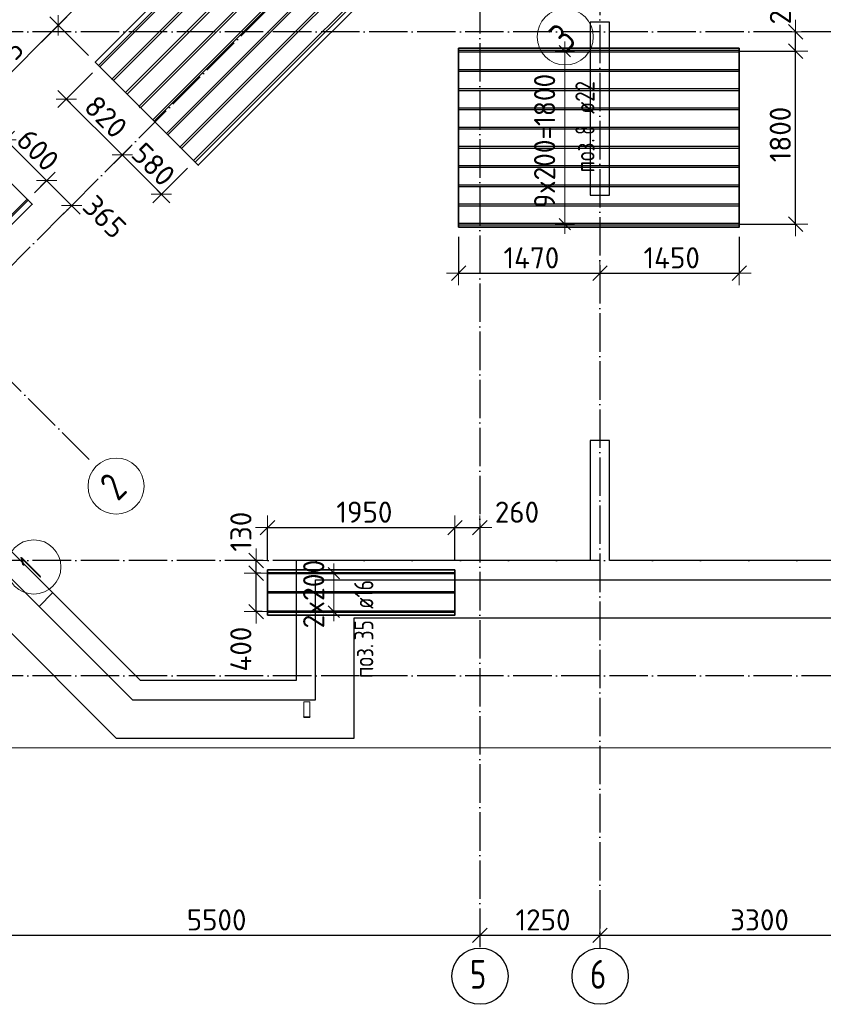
# Model space of a CAD drawing. Header units: millimetres. Extents: x -3483 to 105345, y -283423 to 72284.
# Tile 46 of 165: x 49112 to 57475, y -73417 to -63174. Entities that reach past the tile are written whole.
import ezdxf

# ---------------------------------------------------------------- set-up
doc = ezdxf.new("R2010")
doc.units = ezdxf.units.MM
doc.header["$PDMODE"] = 65
for name, pattern in [('______11', [500, 400, -50, 0, -50]), ('______2', [270, 200, -70]), ('______5', [1100, 800, -100, 100, -100])]:
    doc.linetypes.add(name, pattern=pattern)
for name, color, linetype, lineweight in [('Standard', 7, 'Continuous', 25), ('Колонна (1)', 7, 'Continuous', 35), ('Размерная линия_ общее', 7, 'Continuous', 13), ('Стальная конструкция_ общее', 7, 'Continuous', 25), ('Стена_ общее', 7, 'Continuous', 35), ('Фундамент_ общее', 7, 'Continuous', 35)]:
    doc.layers.add(name, color=color, linetype=linetype, lineweight=lineweight)
doc.layers.add('Арм.стержн. Доп. Арм. ниж.зоны Х', color=7, linetype='Continuous', lineweight=35, true_color=0xff1cff)
doc.layers.add('Осевая линия_ общее', color=7, linetype='______5', lineweight=13, true_color=0xa0a0a0)
doc.styles.add('ISOCPEUR', font='ISOCPEUR')
doc.dimstyles.new('DIMSTYLE_4', dxfattribs={"dimtxt": 220, "dimasz": 250, "dimexe": 0, "dimexo": 0, "dimgap": 110, "dimtad": 2, "dimdec": 0, "dimrnd": 5, "dimzin": 12, "dimdsep": 46, "dimtxsty": 'ISOCPEUR', "dimblk1": 'ALL_ML_STRICH', "dimblk2": 'ALL_ML_STRICH', "dimsah": 1, "dimcen": 0, "dimclrd": 7, "dimclre": 256, "dimclrt": 7, "dimadec": 0, "dimazin": 0, "dimtfac": 1, "dimtdec": 0, "dimtix": 1, "dimtmove": 2, "dimatfit": 3, "dimfxl": 0, "dimtzin": 0, "dimlwd": 0, "dimlwe": -3, "dimarcsym": 0})
doc.dimstyles.new('DIMSTYLE_5', dxfattribs={"dimtxt": 220, "dimasz": 250, "dimexe": 0, "dimexo": 0, "dimgap": 110, "dimtad": 2, "dimdec": 0, "dimrnd": 5, "dimzin": 12, "dimdsep": 46, "dimtxsty": 'ISOCPEUR', "dimblk1": 'ALL_ML_STRICH', "dimblk2": 'ALL_ML_STRICH', "dimsah": 1, "dimcen": 0, "dimclrd": 7, "dimclre": 256, "dimclrt": 7, "dimadec": 0, "dimazin": 0, "dimtfac": 1, "dimtdec": 0, "dimtix": 1, "dimtmove": 2, "dimatfit": 3, "dimfxl": 0, "dimtvp": 1.2, "dimtzin": 0, "dimlwd": 0, "dimlwe": -3, "dimarcsym": 0})

# ---------------------------------------------------------------- blocks, each defined once
blk = doc.blocks.new('ALL_ML_STRICH')
at = {"color": 0, "linetype": 'ByBlock', "lineweight": -2}
for p, q in [((0, -0.5), (0, 0.5)), ((-1, 0), (0.5, 0)), ((-0.3, -0.3), (0.3, 0.3))]:
    blk.add_line(p, q, dxfattribs=at)
blk = doc.blocks.new('*D81')
at = {"layer": 'DEFPOINTS', "color": 7, "linetype": 'Continuous', "lineweight": 13, "transparency": 33554687}
for p in [(48400, -72452), (53900, -72560), (48400, -72699)]:
    blk.add_point(p, dxfattribs=at)
at = {"layer": 'Размерная линия_ общее', "color": 253, "linetype": 'Continuous', "lineweight": -2, "true_color": 0xa0a0a0, "transparency": 33554687}
for p, q in [((48400, -72552), (48400, -72699)), ((53900, -72660), (53900, -72699))]:
    blk.add_line(p, q, dxfattribs=at)
at = {"layer": 'Размерная линия_ общее', "color": 7, "linetype": 'Continuous', "lineweight": -2, "transparency": 33554687}
blk.add_line((48400, -72699), (53900, -72699), dxfattribs=at)
at = {"layer": 'Размерная линия_ общее', "color": 7, "linetype": 'Continuous', "lineweight": 13, "transparency": 33554687, "xscale": 250, "yscale": 250, "zscale": 250, "rotation": 180}
blk.add_blockref('ALL_ML_STRICH', (48400, -72699), dxfattribs=at)
at = {"layer": 'Размерная линия_ общее', "color": 7, "linetype": 'Continuous', "lineweight": 13, "transparency": 33554687, "xscale": 250, "yscale": 250, "zscale": 250}
blk.add_blockref('ALL_ML_STRICH', (53900, -72699), dxfattribs=at)
at = {"layer": 'Размерная линия_ общее', "color": 7, "linetype": 'Continuous', "lineweight": 13, "transparency": 33554687, "insert": (51161, -72539), "char_height": 220, "width": 880, "attachment_point": 5, "style": 'ISOCPEUR'}
blk.add_mtext('\\A1;{5500}', dxfattribs=at)
blk = doc.blocks.new('*D82')
at = {"layer": 'DEFPOINTS', "color": 7, "linetype": 'Continuous', "lineweight": 13, "transparency": 33554687}
for p in [(53900, -72560), (55150, -72560), (53900, -72699)]:
    blk.add_point(p, dxfattribs=at)
at = {"layer": 'Размерная линия_ общее', "color": 253, "linetype": 'Continuous', "lineweight": -2, "true_color": 0xa0a0a0, "transparency": 33554687}
for p, q in [((53900, -72660), (53900, -72699)), ((55150, -72660), (55150, -72699))]:
    blk.add_line(p, q, dxfattribs=at)
at = {"layer": 'Размерная линия_ общее', "color": 7, "linetype": 'Continuous', "lineweight": -2, "transparency": 33554687}
blk.add_line((53900, -72699), (55150, -72699), dxfattribs=at)
at = {"layer": 'Размерная линия_ общее', "color": 7, "linetype": 'Continuous', "lineweight": 13, "transparency": 33554687, "xscale": 250, "yscale": 250, "zscale": 250, "rotation": 180}
blk.add_blockref('ALL_ML_STRICH', (53900, -72699), dxfattribs=at)
at = {"layer": 'Размерная линия_ общее', "color": 7, "linetype": 'Continuous', "lineweight": 13, "transparency": 33554687, "xscale": 250, "yscale": 250, "zscale": 250}
blk.add_blockref('ALL_ML_STRICH', (55150, -72699), dxfattribs=at)
at = {"layer": 'Размерная линия_ общее', "color": 7, "linetype": 'Continuous', "lineweight": 13, "transparency": 33554687, "insert": (54558, -72539), "char_height": 220, "width": 880, "attachment_point": 5, "style": 'ISOCPEUR'}
blk.add_mtext('\\A1;{1250}', dxfattribs=at)
blk = doc.blocks.new('*D83')
at = {"layer": 'DEFPOINTS', "color": 7, "linetype": 'Continuous', "lineweight": 13, "transparency": 33554687}
for p in [(55150, -72560), (55150, -72699), (58450, -72641)]:
    blk.add_point(p, dxfattribs=at)
at = {"layer": 'Размерная линия_ общее', "color": 253, "linetype": 'Continuous', "lineweight": -2, "true_color": 0xa0a0a0, "transparency": 33554687}
for p, q in [((55150, -72660), (55150, -72699)), ((58450, -72699), (58450, -72699))]:
    blk.add_line(p, q, dxfattribs=at)
at = {"layer": 'Размерная линия_ общее', "color": 7, "linetype": 'Continuous', "lineweight": -2, "transparency": 33554687}
blk.add_line((55150, -72699), (58450, -72699), dxfattribs=at)
at = {"layer": 'Размерная линия_ общее', "color": 7, "linetype": 'Continuous', "lineweight": 13, "transparency": 33554687, "xscale": 250, "yscale": 250, "zscale": 250, "rotation": 180}
blk.add_blockref('ALL_ML_STRICH', (55150, -72699), dxfattribs=at)
at = {"layer": 'Размерная линия_ общее', "color": 7, "linetype": 'Continuous', "lineweight": 13, "transparency": 33554687, "xscale": 250, "yscale": 250, "zscale": 250}
blk.add_blockref('ALL_ML_STRICH', (58450, -72699), dxfattribs=at)
at = {"layer": 'Размерная линия_ общее', "color": 7, "linetype": 'Continuous', "lineweight": 13, "transparency": 33554687, "insert": (56811, -72539), "char_height": 220, "width": 880, "attachment_point": 5, "style": 'ISOCPEUR'}
blk.add_mtext('\\A1;{3300}', dxfattribs=at)
blk = doc.blocks.new('СЛОЖНЫЙ_ОБЪЕКТ_2')
at = {"layer": 'Колонна (1)', "color": 9, "lineweight": -3, "true_color": 0xc7c7c7, "transparency": 33554687}
for p, q in [((55050, -63200), (55050, -65000)), ((55250, -63200), (55050, -63200)), ((55250, -65000), (55250, -63200)), ((55050, -65000), (55250, -65000))]:
    blk.add_line(p, q, dxfattribs=at)
at = {"layer": 'Стена_ общее', "color": 9, "linetype": 'Continuous', "lineweight": -3, "true_color": 0xc7c7c7, "transparency": 33554687}
for p, q in [((50286, -70250), (47397, -67361)), ((47680, -67361), (50368, -70050)), ((55050, -67550), (55050, -68800)), ((55250, -67550), (55050, -67550)), ((55250, -68800), (55250, -67550)), ((51990, -68800), (51990, -69000)), ((55050, -68800), (51990, -68800)), ((58350, -68800), (55250, -68800)), ((51990, -69000), (51990, -70050)), ((52190, -69000), (58350, -69000)), ((52190, -70250), (52190, -69000)), ((51990, -70050), (50368, -70050)), ((50286, -70250), (51990, -70250)), ((51990, -70250), (52190, -70250))]:
    blk.add_line(p, q, dxfattribs=at)
at = {"layer": 'Стена_ общее', "color": 9, "linetype": '______2', "lineweight": -3, "true_color": 0xc7c7c7, "transparency": 33554687}
blk.add_line((49313, -69278), (49455, -69136), dxfattribs=at)
blk = doc.blocks.new('*D265')
at = {"layer": 'DEFPOINTS', "color": 7, "linetype": 'Continuous', "lineweight": 13, "transparency": 33554687}
for p in [(52271, -60474), (52656, -60859), (49898, -63617)]:
    blk.add_point(p, dxfattribs=at)
at = {"layer": 'Размерная линия_ общее', "color": 7, "linetype": 'Continuous', "lineweight": -2, "transparency": 33554687}
blk.add_line((52271, -60474), (49514, -63232), dxfattribs=at)
at = {"layer": 'Размерная линия_ общее', "color": 253, "linetype": 'Continuous', "lineweight": -2, "true_color": 0xa0a0a0, "transparency": 33554687}
for p, q in [((52585, -60788), (52271, -60474)), ((49827, -63546), (49514, -63232))]:
    blk.add_line(p, q, dxfattribs=at)
at = {"layer": 'Размерная линия_ общее', "color": 7, "linetype": 'Continuous', "lineweight": 13, "transparency": 33554687, "yscale": 250, "zscale": 250}
for p, xscale, rotation in [((52271, -60474), 250.0000000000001, 45.00000000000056), ((49514, -63232), 250, 225.0000000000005)]:
    blk.add_blockref('ALL_ML_STRICH', p, dxfattribs=dict(at, xscale=xscale, rotation=rotation))
at = {"layer": 'Размерная линия_ общее', "color": 7, "linetype": 'Continuous', "lineweight": 13, "transparency": 33554687, "insert": (50787, -61732), "char_height": 220, "width": 880, "attachment_point": 5, "rotation": 45, "style": 'ISOCPEUR'}
blk.add_mtext('\\A1;{3900}', dxfattribs=at)
blk = doc.blocks.new('*D266')
at = {"layer": 'DEFPOINTS', "color": 7, "linetype": 'Continuous', "lineweight": 13, "transparency": 33554687}
for p in [(49514, -63232), (49898, -63617), (48723, -64572)]:
    blk.add_point(p, dxfattribs=at)
at = {"layer": 'Размерная линия_ общее', "color": 7, "linetype": 'Continuous', "lineweight": -2, "transparency": 33554687}
blk.add_line((49514, -63232), (48448, -64298), dxfattribs=at)
at = {"layer": 'Размерная линия_ общее', "color": 253, "linetype": 'Continuous', "lineweight": -2, "true_color": 0xa0a0a0, "transparency": 33554687}
for p, q in [((49827, -63546), (49514, -63232)), ((48652, -64502), (48448, -64298))]:
    blk.add_line(p, q, dxfattribs=at)
at = {"layer": 'Размерная линия_ общее', "color": 7, "linetype": 'Continuous', "lineweight": 13, "transparency": 33554687, "yscale": 250, "zscale": 250}
for p, xscale, rotation in [((49514, -63232), 250.0000000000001, 45.00000000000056), ((48448, -64298), 250, 225.0000000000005)]:
    blk.add_blockref('ALL_ML_STRICH', p, dxfattribs=dict(at, xscale=xscale, rotation=rotation))
at = {"layer": 'Размерная линия_ общее', "color": 7, "linetype": 'Continuous', "lineweight": 13, "transparency": 33554687, "insert": (48891, -63628), "char_height": 220, "width": 880, "attachment_point": 5, "rotation": 45, "style": 'ISOCPEUR'}
blk.add_mtext('\\A1;{1505}', dxfattribs=at)
blk = doc.blocks.new('*D269')
at = {"layer": 'DEFPOINTS', "color": 7, "linetype": 'Continuous', "lineweight": 13, "transparency": 33554687}
for p in [(49939, -63657), (49597, -63999), (50192, -64566)]:
    blk.add_point(p, dxfattribs=at)
at = {"layer": 'Размерная линия_ общее', "color": 253, "linetype": 'Continuous', "lineweight": -2, "true_color": 0xa0a0a0, "transparency": 33554687}
for p, q in [((49868, -63728), (49597, -63999)), ((50179, -64580), (50179, -64580))]:
    blk.add_line(p, q, dxfattribs=at)
at = {"layer": 'Размерная линия_ общее', "color": 7, "linetype": 'Continuous', "lineweight": -2, "transparency": 33554687}
blk.add_line((49597, -63999), (50179, -64580), dxfattribs=at)
at = {"layer": 'Размерная линия_ общее', "color": 7, "linetype": 'Continuous', "lineweight": 13, "transparency": 33554687, "xscale": 250, "yscale": 250, "zscale": 250}
for p, rotation in [((49597, -63999), 134.9999999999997), ((50179, -64580), 314.9999999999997)]:
    blk.add_blockref('ALL_ML_STRICH', p, dxfattribs=dict(at, rotation=rotation))
at = {"layer": 'Размерная линия_ общее', "color": 7, "linetype": 'Continuous', "lineweight": 13, "transparency": 33554687, "insert": (50009, -64184), "char_height": 220, "width": 660, "attachment_point": 5, "rotation": 315, "style": 'ISOCPEUR'}
blk.add_mtext('\\A1;{820}', dxfattribs=at)
blk = doc.blocks.new('*D270')
at = {"layer": 'DEFPOINTS', "color": 7, "linetype": 'Continuous', "lineweight": 13, "transparency": 33554687}
for p in [(50179, -64580), (50192, -64566), (50929, -64647)]:
    blk.add_point(p, dxfattribs=at)
at = {"layer": 'Размерная линия_ общее', "color": 253, "linetype": 'Continuous', "lineweight": -2, "true_color": 0xa0a0a0, "transparency": 33554687}
for p, q in [((50179, -64580), (50179, -64580)), ((50858, -64718), (50587, -64989))]:
    blk.add_line(p, q, dxfattribs=at)
at = {"layer": 'Размерная линия_ общее', "color": 7, "linetype": 'Continuous', "lineweight": -2, "transparency": 33554687}
blk.add_line((50179, -64580), (50587, -64989), dxfattribs=at)
at = {"layer": 'Размерная линия_ общее', "color": 7, "linetype": 'Continuous', "lineweight": 13, "transparency": 33554687, "xscale": 250, "yscale": 250, "zscale": 250}
for p, rotation in [((50179, -64580), 134.9999999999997), ((50587, -64989), 314.9999999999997)]:
    blk.add_blockref('ALL_ML_STRICH', p, dxfattribs=dict(at, rotation=rotation))
at = {"layer": 'Размерная линия_ общее', "color": 7, "linetype": 'Continuous', "lineweight": 13, "transparency": 33554687, "insert": (50504, -64679), "char_height": 220, "width": 660, "attachment_point": 5, "rotation": 315, "style": 'ISOCPEUR'}
blk.add_mtext('\\A1;{580}', dxfattribs=at)
blk = doc.blocks.new('*D271')
at = {"layer": 'DEFPOINTS', "color": 7, "linetype": 'Continuous', "lineweight": 13, "transparency": 33554687}
for p in [(48968, -64423), (48771, -64621), (49195, -65045)]:
    blk.add_point(p, dxfattribs=at)
at = {"layer": 'Размерная линия_ общее', "color": 253, "linetype": 'Continuous', "lineweight": -2, "true_color": 0xa0a0a0, "transparency": 33554687}
for p, q in [((48841, -64550), (48968, -64423)), ((49266, -64974), (49392, -64847))]:
    blk.add_line(p, q, dxfattribs=at)
at = {"layer": 'Размерная линия_ общее', "color": 7, "linetype": 'Continuous', "lineweight": -2, "transparency": 33554687}
blk.add_line((48968, -64423), (49392, -64847), dxfattribs=at)
at = {"layer": 'Размерная линия_ общее', "color": 7, "linetype": 'Continuous', "lineweight": 13, "transparency": 33554687, "xscale": 250, "yscale": 250, "zscale": 250}
for p, rotation in [((48968, -64423), 134.9999999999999), ((49392, -64847), 315)]:
    blk.add_blockref('ALL_ML_STRICH', p, dxfattribs=dict(at, rotation=rotation))
at = {"layer": 'Размерная линия_ общее', "color": 7, "linetype": 'Continuous', "lineweight": 13, "transparency": 33554687, "insert": (49301, -64530), "char_height": 220, "width": 660, "attachment_point": 5, "rotation": 315, "style": 'ISOCPEUR'}
blk.add_mtext('\\A1;{600}', dxfattribs=at)
blk = doc.blocks.new('*D272')
at = {"layer": 'DEFPOINTS', "color": 7, "linetype": 'Continuous', "lineweight": 13, "transparency": 33554687}
for p in [(49392, -64847), (49195, -65045), (49689, -65069)]:
    blk.add_point(p, dxfattribs=at)
at = {"layer": 'Размерная линия_ общее', "color": 253, "linetype": 'Continuous', "lineweight": -2, "true_color": 0xa0a0a0, "transparency": 33554687}
for p, q in [((49266, -64974), (49392, -64847)), ((49652, -65107), (49652, -65107))]:
    blk.add_line(p, q, dxfattribs=at)
at = {"layer": 'Размерная линия_ общее', "color": 7, "linetype": 'Continuous', "lineweight": -2, "transparency": 33554687}
blk.add_line((49392, -64847), (49652, -65107), dxfattribs=at)
at = {"layer": 'Размерная линия_ общее', "color": 7, "linetype": 'Continuous', "lineweight": 13, "transparency": 33554687, "xscale": 250, "yscale": 250, "zscale": 250}
for p, rotation in [((49392, -64847), 134.9999999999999), ((49652, -65107), 315)]:
    blk.add_blockref('ALL_ML_STRICH', p, dxfattribs=dict(at, rotation=rotation))
at = {"layer": 'Размерная линия_ общее', "color": 7, "linetype": 'Continuous', "lineweight": 13, "transparency": 33554687, "insert": (49996, -65225), "char_height": 220, "width": 660, "attachment_point": 5, "rotation": 315, "style": 'ISOCPEUR'}
blk.add_mtext('\\A1;{365}', dxfattribs=at)
blk = doc.blocks.new('*D301')
at = {"layer": 'DEFPOINTS', "color": 7, "linetype": 'Continuous', "lineweight": 13, "transparency": 33554687}
for p in [(53680, -65331), (55150, -65740), (53680, -65811)]:
    blk.add_point(p, dxfattribs=at)
at = {"layer": 'Размерная линия_ общее', "color": 253, "linetype": 'Continuous', "lineweight": -2, "true_color": 0xa0a0a0, "transparency": 33554687}
for p, q in [((53680, -65431), (53680, -65811)), ((55150, -65811), (55150, -65811))]:
    blk.add_line(p, q, dxfattribs=at)
at = {"layer": 'Размерная линия_ общее', "color": 7, "linetype": 'Continuous', "lineweight": -2, "transparency": 33554687}
blk.add_line((53680, -65811), (55150, -65811), dxfattribs=at)
at = {"layer": 'Размерная линия_ общее', "color": 7, "linetype": 'Continuous', "lineweight": 13, "transparency": 33554687, "xscale": 250, "yscale": 250, "zscale": 250, "rotation": 180}
blk.add_blockref('ALL_ML_STRICH', (53680, -65811), dxfattribs=at)
at = {"layer": 'Размерная линия_ общее', "color": 7, "linetype": 'Continuous', "lineweight": 13, "transparency": 33554687, "xscale": 250, "yscale": 250, "zscale": 250}
blk.add_blockref('ALL_ML_STRICH', (55150, -65811), dxfattribs=at)
at = {"layer": 'Размерная линия_ общее', "color": 7, "linetype": 'Continuous', "lineweight": 13, "transparency": 33554687, "insert": (54437, -65651), "char_height": 220, "width": 880, "attachment_point": 5, "style": 'ISOCPEUR'}
blk.add_mtext('\\A1;{1470}', dxfattribs=at)
blk = doc.blocks.new('*D302')
at = {"layer": 'DEFPOINTS', "color": 7, "linetype": 'Continuous', "lineweight": 13, "transparency": 33554687}
for p in [(56600, -65331), (55150, -65740), (55150, -65811)]:
    blk.add_point(p, dxfattribs=at)
at = {"layer": 'Размерная линия_ общее', "color": 253, "linetype": 'Continuous', "lineweight": -2, "true_color": 0xa0a0a0, "transparency": 33554687}
for p, q in [((56600, -65431), (56600, -65811)), ((55150, -65811), (55150, -65811))]:
    blk.add_line(p, q, dxfattribs=at)
at = {"layer": 'Размерная линия_ общее', "color": 7, "linetype": 'Continuous', "lineweight": -2, "transparency": 33554687}
blk.add_line((55150, -65811), (56600, -65811), dxfattribs=at)
at = {"layer": 'Размерная линия_ общее', "color": 7, "linetype": 'Continuous', "lineweight": 13, "transparency": 33554687, "xscale": 250, "yscale": 250, "zscale": 250, "rotation": 180}
blk.add_blockref('ALL_ML_STRICH', (55150, -65811), dxfattribs=at)
at = {"layer": 'Размерная линия_ общее', "color": 7, "linetype": 'Continuous', "lineweight": 13, "transparency": 33554687, "xscale": 250, "yscale": 250, "zscale": 250}
blk.add_blockref('ALL_ML_STRICH', (56600, -65811), dxfattribs=at)
at = {"layer": 'Размерная линия_ общее', "color": 7, "linetype": 'Continuous', "lineweight": 13, "transparency": 33554687, "insert": (55897, -65651), "char_height": 220, "width": 880, "attachment_point": 5, "style": 'ISOCPEUR'}
blk.add_mtext('\\A1;{1450}', dxfattribs=at)
blk = doc.blocks.new('*D303')
at = {"layer": 'DEFPOINTS', "color": 7, "linetype": 'Continuous', "lineweight": 13, "transparency": 33554687}
for p in [(56501, -63501), (56510, -65301), (57187, -65301)]:
    blk.add_point(p, dxfattribs=at)
at = {"layer": 'Размерная линия_ общее', "color": 253, "linetype": 'Continuous', "lineweight": -2, "true_color": 0xa0a0a0, "transparency": 33554687}
for p, q in [((56601, -63501), (57187, -63501)), ((56610, -65301), (57187, -65301))]:
    blk.add_line(p, q, dxfattribs=at)
at = {"layer": 'Размерная линия_ общее', "color": 7, "linetype": 'Continuous', "lineweight": -2, "transparency": 33554687}
blk.add_line((57187, -65301), (57187, -63501), dxfattribs=at)
at = {"layer": 'Размерная линия_ общее', "color": 7, "linetype": 'Continuous', "lineweight": 13, "transparency": 33554687, "xscale": 250, "yscale": 250, "zscale": 250}
for p, rotation in [((57187, -63501), 90), ((57187, -65301), 270)]:
    blk.add_blockref('ALL_ML_STRICH', p, dxfattribs=dict(at, rotation=rotation))
at = {"layer": 'Размерная линия_ общее', "color": 7, "linetype": 'Continuous', "lineweight": 13, "transparency": 33554687, "insert": (57027, -64368), "char_height": 220, "width": 880, "attachment_point": 5, "rotation": 90, "style": 'ISOCPEUR'}
blk.add_mtext('\\A1;{1800}', dxfattribs=at)
blk = doc.blocks.new('*D304')
at = {"layer": 'DEFPOINTS', "color": 7, "linetype": 'Continuous', "lineweight": 13, "transparency": 33554687}
for p in [(56948, -63300), (56501, -63501), (57187, -63501)]:
    blk.add_point(p, dxfattribs=at)
at = {"layer": 'Размерная линия_ общее', "color": 253, "linetype": 'Continuous', "lineweight": -2, "true_color": 0xa0a0a0, "transparency": 33554687}
for p, q in [((57187, -63300), (57187, -63300)), ((56601, -63501), (57187, -63501))]:
    blk.add_line(p, q, dxfattribs=at)
at = {"layer": 'Размерная линия_ общее', "color": 7, "linetype": 'Continuous', "lineweight": -2, "transparency": 33554687}
blk.add_line((57187, -63501), (57187, -63300), dxfattribs=at)
at = {"layer": 'Размерная линия_ общее', "color": 7, "linetype": 'Continuous', "lineweight": 13, "transparency": 33554687, "xscale": 250, "yscale": 250, "zscale": 250}
for p, rotation in [((57187, -63300), 90), ((57187, -63501), 270)]:
    blk.add_blockref('ALL_ML_STRICH', p, dxfattribs=dict(at, rotation=rotation))
at = {"layer": 'Размерная линия_ общее', "color": 7, "linetype": 'Continuous', "lineweight": 13, "transparency": 33554687, "insert": (57028, -62997), "char_height": 220, "width": 660, "attachment_point": 5, "rotation": 90, "style": 'ISOCPEUR'}
blk.add_mtext('\\A1;{200}', dxfattribs=at)
blk = doc.blocks.new('*D324')
at = {"layer": 'DEFPOINTS', "color": 7, "linetype": 'Continuous', "lineweight": 13, "transparency": 33554687}
for p in [(51721, -68932), (51573, -69332), (51736, -69332)]:
    blk.add_point(p, dxfattribs=at)
at = {"layer": 'Размерная линия_ общее', "color": 253, "linetype": 'Continuous', "lineweight": -2, "true_color": 0xa0a0a0, "transparency": 33554687}
for p, q in [((51621, -68932), (51573, -68932)), ((51636, -69332), (51573, -69332))]:
    blk.add_line(p, q, dxfattribs=at)
at = {"layer": 'Размерная линия_ общее', "color": 7, "linetype": 'Continuous', "lineweight": -2, "transparency": 33554687}
blk.add_line((51573, -69332), (51573, -68932), dxfattribs=at)
at = {"layer": 'Размерная линия_ общее', "color": 7, "linetype": 'Continuous', "lineweight": 13, "transparency": 33554687, "xscale": 250, "yscale": 250, "zscale": 250}
for p, rotation in [((51573, -68932), 90), ((51573, -69332), 270)]:
    blk.add_blockref('ALL_ML_STRICH', p, dxfattribs=dict(at, rotation=rotation))
at = {"layer": 'Размерная линия_ общее', "color": 7, "linetype": 'Continuous', "lineweight": 13, "transparency": 33554687, "insert": (51413, -69722), "char_height": 220, "width": 660, "attachment_point": 5, "rotation": 90, "style": 'ISOCPEUR'}
blk.add_mtext('\\A1;{400}', dxfattribs=at)
blk = doc.blocks.new('*D325')
at = {"layer": 'DEFPOINTS', "color": 7, "linetype": 'Continuous', "lineweight": 13, "transparency": 33554687}
for p in [(51583, -68800), (51573, -68932), (51721, -68932)]:
    blk.add_point(p, dxfattribs=at)
at = {"layer": 'Размерная линия_ общее', "color": 253, "linetype": 'Continuous', "lineweight": -2, "true_color": 0xa0a0a0, "transparency": 33554687}
for p, q in [((51573, -68800), (51573, -68800)), ((51621, -68932), (51573, -68932))]:
    blk.add_line(p, q, dxfattribs=at)
at = {"layer": 'Размерная линия_ общее', "color": 7, "linetype": 'Continuous', "lineweight": -2, "transparency": 33554687}
blk.add_line((51573, -68932), (51573, -68800), dxfattribs=at)
at = {"layer": 'Размерная линия_ общее', "color": 7, "linetype": 'Continuous', "lineweight": 13, "transparency": 33554687, "xscale": 250, "yscale": 250, "zscale": 250}
for p, rotation in [((51573, -68800), 90), ((51573, -68932), 270)]:
    blk.add_blockref('ALL_ML_STRICH', p, dxfattribs=dict(at, rotation=rotation))
at = {"layer": 'Размерная линия_ общее', "color": 7, "linetype": 'Continuous', "lineweight": 13, "transparency": 33554687, "insert": (51414, -68500), "char_height": 220, "width": 660, "attachment_point": 5, "rotation": 90, "style": 'ISOCPEUR'}
blk.add_mtext('\\A1;{130}', dxfattribs=at)
blk = doc.blocks.new('*D326')
at = {"layer": 'DEFPOINTS', "color": 7, "linetype": 'Continuous', "lineweight": 13, "transparency": 33554687}
for p in [(51691, -68457), (51691, -68897), (53641, -68897)]:
    blk.add_point(p, dxfattribs=at)
at = {"layer": 'Размерная линия_ общее', "color": 253, "linetype": 'Continuous', "lineweight": -2, "true_color": 0xa0a0a0, "transparency": 33554687}
for p, q in [((51691, -68797), (51691, -68457)), ((53641, -68797), (53641, -68457))]:
    blk.add_line(p, q, dxfattribs=at)
at = {"layer": 'Размерная линия_ общее', "color": 7, "linetype": 'Continuous', "lineweight": -2, "transparency": 33554687}
blk.add_line((51691, -68457), (53641, -68457), dxfattribs=at)
at = {"layer": 'Размерная линия_ общее', "color": 7, "linetype": 'Continuous', "lineweight": 13, "transparency": 33554687, "xscale": 250, "yscale": 250, "zscale": 250, "rotation": 180}
blk.add_blockref('ALL_ML_STRICH', (51691, -68457), dxfattribs=at)
at = {"layer": 'Размерная линия_ общее', "color": 7, "linetype": 'Continuous', "lineweight": 13, "transparency": 33554687, "xscale": 250, "yscale": 250, "zscale": 250}
blk.add_blockref('ALL_ML_STRICH', (53641, -68457), dxfattribs=at)
at = {"layer": 'Размерная линия_ общее', "color": 7, "linetype": 'Continuous', "lineweight": 13, "transparency": 33554687, "insert": (52699, -68297), "char_height": 220, "width": 880, "attachment_point": 5, "style": 'ISOCPEUR'}
blk.add_mtext('\\A1;{1950}', dxfattribs=at)
blk = doc.blocks.new('*D327')
at = {"layer": 'DEFPOINTS', "color": 7, "linetype": 'Continuous', "lineweight": 13, "transparency": 33554687}
for p in [(53641, -68457), (53900, -68440), (53641, -68897)]:
    blk.add_point(p, dxfattribs=at)
at = {"layer": 'Размерная линия_ общее', "color": 253, "linetype": 'Continuous', "lineweight": -2, "true_color": 0xa0a0a0, "transparency": 33554687}
for p, q in [((53641, -68797), (53641, -68457)), ((53900, -68457), (53900, -68457))]:
    blk.add_line(p, q, dxfattribs=at)
at = {"layer": 'Размерная линия_ общее', "color": 7, "linetype": 'Continuous', "lineweight": -2, "transparency": 33554687}
blk.add_line((53641, -68457), (53900, -68457), dxfattribs=at)
at = {"layer": 'Размерная линия_ общее', "color": 7, "linetype": 'Continuous', "lineweight": 13, "transparency": 33554687, "xscale": 250, "yscale": 250, "zscale": 250, "rotation": 180}
blk.add_blockref('ALL_ML_STRICH', (53641, -68457), dxfattribs=at)
at = {"layer": 'Размерная линия_ общее', "color": 7, "linetype": 'Continuous', "lineweight": 13, "transparency": 33554687, "xscale": 250, "yscale": 250, "zscale": 250}
blk.add_blockref('ALL_ML_STRICH', (53900, -68457), dxfattribs=at)
at = {"layer": 'Размерная линия_ общее', "color": 7, "linetype": 'Continuous', "lineweight": 13, "transparency": 33554687, "insert": (54287, -68297), "char_height": 220, "width": 660, "attachment_point": 5, "style": 'ISOCPEUR'}
blk.add_mtext('\\A1;{260}', dxfattribs=at)
blk = doc.blocks.new('СЛОЖНЫЙ_ОБЪЕКТ_8')
at = {"layer": 'Осевая линия_ общее', "color": 253, "linetype": '______11', "lineweight": -3, "true_color": 0xa0a0a0, "transparency": 33554687}
for p, q in [((46817, -67941), (62748, -52010)), ((49836, -67750), (48019, -65933))]:
    blk.add_line(p, q, dxfattribs=at)
at = {"layer": 'Осевая линия_ общее', "color": 7, "linetype": 'Continuous', "lineweight": 13, "transparency": 33554687}
for centre, radius in [((54789, -63352), 292), ((50115, -68026), 292), ((49259, -68867), 282)]:
    blk.add_circle(centre, radius, dxfattribs=at)
at = {"layer": 'Осевая линия_ общее', "color": 7, "linetype": 'Continuous', "lineweight": 13, "transparency": 33554687, "char_height": 300, "attachment_point": 7, "rotation": 45, "style": 'ISOCPEUR'}
for s, insert, width in [('\\W0.78;3', (54807, -63518), 326.41), ('\\W0.78;2', (50133, -68192), 326.41), ('\\W0.56;1', (49298, -69013), 233.33)]:
    blk.add_mtext(s, dxfattribs=dict(at, insert=insert, width=width))

msp = doc.modelspace()

# ---------------------------------------------------------------- linework, layer by layer
at = {"layer": 'Standard', "color": 7, "linetype": 'Continuous', "lineweight": 13, "transparency": 33554687}
msp.add_lwpolyline([(39250, -70750), (65250, -70750), (65250, -23310), (39250, -23310), (39250, -70750)], dxfattribs=at)
at = {"layer": 'Арм.стержн. Доп. Арм. ниж.зоны Х', "color": 7, "linetype": 'Continuous', "lineweight": 13, "transparency": 33554687}
for p, q in [((54784.6, -63501.3), (54784.6, -63401.3)), ((54784.6, -65301.3), (54784.6, -63501.3)), ((54784.6, -65301.3), (54784.6, -65401.3)), ((52381.5, -68932.1), (52381.5, -68832.1)), ((52381.5, -69332.1), (52381.5, -68932.1)), ((52381.5, -69332.1), (52381.5, -69432.1))]:
    msp.add_line(p, q, dxfattribs=at)
at = {"layer": 'Арм.стержн. Доп. Арм. ниж.зоны Х', "color": 253, "linetype": 'Continuous', "lineweight": -3, "true_color": 0xa0a0a0, "transparency": 33554687}
for p, q in [((54784.6, -63501.3), (54684.6, -63501.3)), ((54784.6, -63501.3), (54884.6, -63501.3)), ((54784.6, -65301.3), (54684.6, -65301.3)), ((54784.6, -65301.3), (54884.6, -65301.3)), ((52381.5, -68932.1), (52281.5, -68932.1)), ((52381.5, -68932.1), (52481.5, -68932.1)), ((52381.5, -69332.1), (52281.5, -69332.1)), ((52381.5, -69332.1), (52481.5, -69332.1))]:
    msp.add_line(p, q, dxfattribs=at)
at = {"layer": 'Арм.стержн. Доп. Арм. ниж.зоны Х', "color": 7, "linetype": 'Continuous', "lineweight": 25, "transparency": 33554687}
for p, q in [((54844.6, -63561.3), (54724.6, -63441.3)), ((54844.6, -65361.3), (54724.6, -65241.3)), ((52441.5, -68992.1), (52321.5, -68872.1)), ((52441.5, -69392.1), (52321.5, -69272.1))]:
    msp.add_line(p, q, dxfattribs=at)
at = {"layer": 'Арм.стержн. Доп. Арм. ниж.зоны Х', "color": 52, "linetype": 'Continuous', "lineweight": 35, "transparency": 33554687}
for points in [[(52655.7, -60858.8), (49897.9, -63616.6), (50969.3, -64687.9), (53727, -61930.2), (52655.7, -60858.8)], [(56599.9, -63471.3), (53679.9, -63471.3), (53679.9, -65331.3), (56599.9, -65331.3), (56599.9, -63471.3)], [(48722.6, -64572.5), (47287.6, -66007.5), (47808, -66527.9), (49243, -65092.9), (48722.6, -64572.5)], [(53641.1, -68897.1), (51691.1, -68897.1), (51691.1, -69367.1), (53641.1, -69367.1), (53641.1, -68897.1)]]:
    msp.add_lwpolyline(points, dxfattribs=at)
at = {"layer": 'Арм.стержн. Доп. Арм. ниж.зоны Х', "color": 7, "linetype": 'Continuous', "lineweight": 25, "transparency": 33554687}
for points in [[(52704.2, -60907.3), (49946.4, -63665), (49930.9, -63649.5), (52688.6, -60891.8), (52704.2, -60907.3)], [(52845.6, -61048.8), (50087.9, -63806.5), (50072.3, -63790.9), (52830, -61033.2), (52845.6, -61048.8)], [(52987, -61190.2), (50229.3, -63947.9), (50213.7, -63932.3), (52971.4, -61174.6), (52987, -61190.2)], [(53128.4, -61331.6), (50370.7, -64089.3), (50355.1, -64073.8), (53112.9, -61316), (53128.4, -61331.6)], [(53269.8, -61473), (50512.1, -64230.7), (50496.6, -64215.2), (53254.3, -61457.5), (53269.8, -61473)], [(53411.3, -61614.4), (50653.5, -64372.2), (50638, -64356.6), (53395.7, -61598.9), (53411.3, -61614.4)], [(53552.7, -61755.9), (50795, -64513.6), (50779.4, -64498), (53537.1, -61740.3), (53552.7, -61755.9)], [(53694.1, -61897.3), (50936.4, -64655), (50920.8, -64639.4), (53678.5, -61881.7), (53694.1, -61897.3)], [(56599.9, -63512.3), (53679.9, -63512.3), (53679.9, -63490.3), (56599.9, -63490.3), (56599.9, -63512.3)], [(56599.9, -63712.3), (53679.9, -63712.3), (53679.9, -63690.3), (56599.9, -63690.3), (56599.9, -63712.3)], [(56599.9, -63912.3), (53679.9, -63912.3), (53679.9, -63890.3), (56599.9, -63890.3), (56599.9, -63912.3)], [(56599.9, -64112.3), (53679.9, -64112.3), (53679.9, -64090.3), (56599.9, -64090.3), (56599.9, -64112.3)], [(56599.9, -64312.3), (53679.9, -64312.3), (53679.9, -64290.3), (56599.9, -64290.3), (56599.9, -64312.3)], [(56599.9, -64512.3), (53679.9, -64512.3), (53679.9, -64490.3), (56599.9, -64490.3), (56599.9, -64512.3)], [(56599.9, -64712.3), (53679.9, -64712.3), (53679.9, -64690.3), (56599.9, -64690.3), (56599.9, -64712.3)], [(56599.9, -64912.3), (53679.9, -64912.3), (53679.9, -64890.3), (56599.9, -64890.3), (56599.9, -64912.3)], [(56599.9, -65112.3), (53679.9, -65112.3), (53679.9, -65090.3), (56599.9, -65090.3), (56599.9, -65112.3)], [(56599.9, -65312.3), (53679.9, -65312.3), (53679.9, -65290.3), (56599.9, -65290.3), (56599.9, -65312.3)], [(53641.1, -68940.1), (51691.1, -68940.1), (51691.1, -68924.1), (53641.1, -68924.1), (53641.1, -68940.1)], [(53641.1, -69140.1), (51691.1, -69140.1), (51691.1, -69124.1), (53641.1, -69124.1), (53641.1, -69140.1)], [(53641.1, -69340.1), (51691.1, -69340.1), (51691.1, -69324.1), (53641.1, -69324.1), (53641.1, -69340.1)]]:
    msp.add_lwpolyline(points, dxfattribs=at)
at = {"layer": 'Арм.стержн. Доп. Арм. ниж.зоны Х', "color": 7, "linetype": 'Continuous', "lineweight": 35, "transparency": 33554687}
msp.add_lwpolyline([(47754.3, -66474.2), (49189.3, -65039.2), (49200.6, -65050.5), (47765.6, -66485.5), (47754.3, -66474.2)], dxfattribs=at)
at = {"layer": 'Осевая линия_ общее', "color": 253, "linetype": '______11', "lineweight": -3, "true_color": 0xa0a0a0, "transparency": 33554687}
for p, q in [((53900, -23410), (53900, -72827.9)), ((55150, -29220), (55150, -72827.9)), ((65150, -63300), (37142.2, -63300)), ((65150, -68800), (37142.2, -68800)), ((65150, -70000), (37142.2, -70000))]:
    msp.add_line(p, q, dxfattribs=at)
at = {"layer": 'Осевая линия_ общее', "color": 7, "linetype": 'Continuous', "lineweight": -3, "transparency": 33554687}
for centre in [(53902.4, -73124.6), (55152.4, -73124.6)]:
    msp.add_circle(centre, 292.4, dxfattribs=at)
at = {"layer": 'Стальная конструкция_ общее', "color": 253, "linetype": '______2', "lineweight": 18, "true_color": 0xababab, "transparency": 33554687}
for p, q in [((52070, -70426.9), (52070, -70270)), ((52070, -70270), (52130, -70270)), ((52070, -70426.9), (52070, -70270)), ((52070, -70270), (52130, -70270)), ((52130, -70270), (52130, -70426.9)), ((52130, -70270), (52130, -70426.9))]:
    msp.add_line(p, q, dxfattribs=at)
at = {"layer": 'Стальная конструкция_ общее', "color": 7, "linetype": 'Continuous', "lineweight": 25, "transparency": 33554687}
for p, q in [((52070, -70430), (52070, -70426.9)), ((52070, -70426.9), (52130, -70426.9)), ((52070, -70430), (52070, -70426.9)), ((52070, -70426.9), (52130, -70426.9)), ((52070, -70430), (52130, -70430)), ((52070, -70430), (52130, -70430)), ((52130, -70426.9), (52130, -70430)), ((52130, -70426.9), (52130, -70430))]:
    msp.add_line(p, q, dxfattribs=at)
at = {"layer": 'Фундамент_ общее', "color": 7, "lineweight": 25, "transparency": 33554687}
for p, q in [((50119.9, -70650), (46831.3, -67361.4)), ((52590, -69400), (52590, -70650)), ((57950, -69400), (52590, -69400)), ((52590, -70650), (50119.9, -70650))]:
    msp.add_line(p, q, dxfattribs=at)
at = {"layer": 'Фундамент_ общее', "color": 7, "linetype": 'Continuous', "lineweight": 25, "transparency": 33554687}
for p, q in [((50119.9, -70650), (46831.3, -67361.4)), ((52590, -69400), (52590, -70650)), ((57950, -69400), (52590, -69400)), ((52590, -70650), (50119.9, -70650))]:
    msp.add_line(p, q, dxfattribs=at)

# ---------------------------------------------------------------- block references
at = {"layer": 'Осевая линия_ общее', "color": 253, "linetype": '______11', "lineweight": -3, "true_color": 0xa0a0a0, "transparency": 33554687}
msp.add_blockref('СЛОЖНЫЙ_ОБЪЕКТ_8', (0, 0), dxfattribs=at)
at = {"layer": 'Стена_ общее', "color": 9, "linetype": 'Continuous', "lineweight": -3, "true_color": 0xc7c7c7, "transparency": 33554687}
msp.add_blockref('СЛОЖНЫЙ_ОБЪЕКТ_2', (0, 0), dxfattribs=at)

# ---------------------------------------------------------------- texts
at = {"layer": 'Арм.стержн. Доп. Арм. ниж.зоны Х', "color": 7, "linetype": 'Continuous', "lineweight": 13, "transparency": 33554687, "char_height": 220, "attachment_point": 7, "rotation": 90, "style": 'ISOCPEUR'}
for s, insert, width in [('\\W0.94;9x200=1800', (54684.6, -65138.3), 1598.71), ('\\W0.95;2x200', (52281.5, -69506.1), 873.359)]:
    msp.add_mtext(s, dxfattribs=dict(at, insert=insert, width=width))
at = {"layer": 'Арм.стержн. Доп. Арм. ниж.зоны Х', "color": 7, "linetype": 'Continuous', "lineweight": 25, "transparency": 33554687, "char_height": 200, "attachment_point": 7, "rotation": 90, "style": 'ISOCPEUR'}
for s, insert, width in [('\\W0.79; ø22 ', (55094.6, -64254.2), 661.987), ('\\W0.65;8', (55094.6, -64370.9), 181.337), ('\\W0.77;поз.', (55094.6, -64762.6), 468.039), ('\\W0.74; ø16 ', (52792.4, -69397.1), 624.254), ('\\W0.73;35', (52792.4, -69630.4), 306.007), ('\\W0.77;поз.', (52792.4, -70022.1), 468.039)]:
    msp.add_mtext(s, dxfattribs=dict(at, insert=insert, width=width))
at = {"layer": 'Осевая линия_ общее', "color": 7, "linetype": 'Continuous', "lineweight": -3, "transparency": 33554687, "char_height": 300, "width": 326.407, "attachment_point": 7, "style": 'ISOCPEUR'}
for s, insert in [('\\W0.78;5', (53797.4, -73255.1)), ('\\W0.78;6', (55047.4, -73255.1))]:
    msp.add_mtext(s, dxfattribs=dict(at, insert=insert))

# ---------------------------------------------------------------- dimensions: what is measured, and where the dimension line sits
at = {"layer": 'Размерная линия_ общее', "color": 7, "linetype": 'Continuous', "lineweight": 13, "transparency": 33554687}
for base, p1, p2, angle, dimstyle, picture, middle in [((49513.5, -63232.1), (52584.9, -60788.1), (49827.2, -63545.8), 225, 'DIMSTYLE_4', '*D265', (50787, -61732.4)), ((57187.4, -63300), (56601.3, -63501.3), (57187.4, -63300), 90, 'DIMSTYLE_5', '*D304', (57027.6, -62997.3)), ((48447.9, -64297.8), (49827.2, -63545.8), (48651.9, -64501.8), 225, 'DIMSTYLE_4', '*D266', (48890.9, -63628.5)), ((57187.4, -63501.3), (56610, -65301.3), (56601.3, -63501.3), 90, 'DIMSTYLE_4', '*D303', (57027.4, -64368.3)), ((50178.5, -64579.9), (49868, -63728), (50178.5, -64579.9), 315, 'DIMSTYLE_4', '*D269', (50008.8, -64183.9)), ((49392.3, -64847.5), (48841.4, -64549.9), (49265.6, -64974.1), 315, 'DIMSTYLE_5', '*D271', (49301.1, -64530)), ((50587.3, -64988.6), (50178.5, -64579.9), (50857.9, -64717.9), 315, 'DIMSTYLE_5', '*D270', (50503.8, -64678.9)), ((49651.6, -65106.8), (49265.6, -64974.1), (49651.6, -65106.8), 315, 'DIMSTYLE_5', '*D272', (49996.3, -65224.8)), ((51573.5, -68800), (51620.8, -68932.1), (51573.5, -68800), 90, 'DIMSTYLE_5', '*D325', (51413.6, -68499.9)), ((51573.5, -68932.1), (51635.5, -69332.1), (51620.8, -68932.1), 90, 'DIMSTYLE_5', '*D324', (51413.4, -69722.2))]:
    dim = msp.add_linear_dim(base=base, p1=p1, p2=p2, angle=angle, dimstyle=dimstyle, override={"dimpost": '<>', "dimclrd": 7, "dimclre": 253, "dimclrt": 7, "dimlwd": 0, "dimlwe": 65533}, dxfattribs=at)
    dim.commit()
    dim.dimension.update_dxf_attribs({"geometry": picture, "text_midpoint": middle, "dimtype": 160})
for base, p1, p2, dimstyle, picture, middle in [((55150, -65810.7), (53679.9, -65431.3), (55150, -65810.7), 'DIMSTYLE_4', '*D301', (54437, -65650.7)), ((56599.9, -65810.7), (55150, -65810.7), (56599.9, -65431.3), 'DIMSTYLE_4', '*D302', (55897, -65650.7)), ((53641.1, -68457.4), (51691.1, -68797.1), (53641.1, -68797.1), 'DIMSTYLE_4', '*D326', (52699.1, -68297.4)), ((53900, -68457.4), (53641.1, -68797.1), (53900, -68457.4), 'DIMSTYLE_5', '*D327', (54287.5, -68296.5)), ((53900, -72698.8), (48400, -72551.6), (53900, -72660), 'DIMSTYLE_4', '*D81', (51161, -72538.8)), ((55150, -72698.8), (53900, -72660), (55150, -72660), 'DIMSTYLE_4', '*D82', (54558, -72538.8)), ((58450, -72698.8), (55150, -72660), (58450, -72698.8), 'DIMSTYLE_4', '*D83', (56811, -72538.8))]:
    dim = msp.add_linear_dim(base=base, p1=p1, p2=p2, dimstyle=dimstyle, override={"dimpost": '<>', "dimclrd": 7, "dimclre": 253, "dimclrt": 7, "dimlwd": 0, "dimlwe": 65533}, dxfattribs=at)
    dim.commit()
    dim.dimension.update_dxf_attribs({"geometry": picture, "text_midpoint": middle, "dimtype": 160})

doc.saveas('drawing.dxf')
